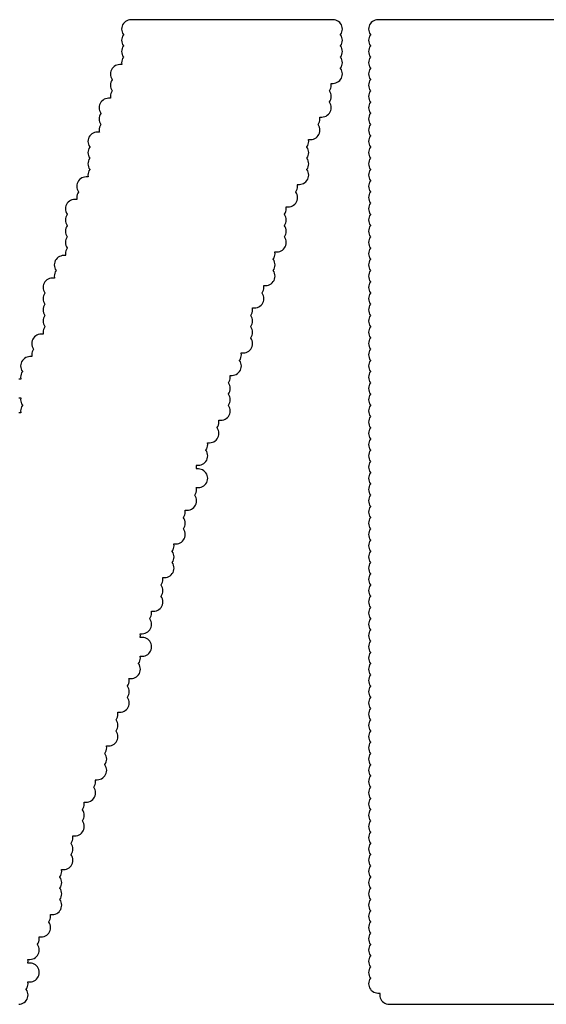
# Model space of a CAD drawing. Extents: x -0.28 to 1.53, y -0.26 to 1.53.
# Tile 24 of 45: x 1.3176 to 1.3458, y 1.3632 to 1.4158. Entities that reach past the tile are written whole.
import ezdxf

# ---------------------------------------------------------------- set-up
doc = ezdxf.new("R2010")
doc.units = 0
doc.header["$MEASUREMENT"] = 0
doc.layers.add('SLK-NS', color=7, linetype='CONTINUOUS')

msp = doc.modelspace()

# ---------------------------------------------------------------- linework, layer by layer
at = {"layer": 'SLK-NS'}
for points in [[(1.3176, 1.3632), (1.317678, 1.363206), (1.317755, 1.363224), (1.317827, 1.363254), (1.317894, 1.363295), (1.317954, 1.363346), (1.318005, 1.363406), (1.318046, 1.363473), (1.318076, 1.363545), (1.318094, 1.363622), (1.3181, 1.3637), (1.318094, 1.363778), (1.318076, 1.363855), (1.318046, 1.363927), (1.318005, 1.363994), (1.318, 1.364), (1.318005, 1.364006), (1.318046, 1.364073), (1.318076, 1.364145), (1.318094, 1.364222), (1.3181, 1.3643), (1.318094, 1.364378), (1.318089, 1.3644), (1.3182, 1.3644), (1.318278, 1.364406), (1.318355, 1.364424), (1.318427, 1.364454), (1.318494, 1.364495), (1.318554, 1.364546), (1.318605, 1.364606), (1.318646, 1.364673), (1.318676, 1.364745), (1.318694, 1.364822), (1.3187, 1.3649), (1.318694, 1.364978), (1.318676, 1.365055), (1.318646, 1.365127), (1.318605, 1.365194), (1.318554, 1.365254), (1.318494, 1.365305), (1.318427, 1.365346), (1.318355, 1.365376), (1.318278, 1.365394), (1.3182, 1.3654), (1.318089, 1.3654), (1.318094, 1.365422), (1.3181, 1.3655), (1.318094, 1.365578), (1.318089, 1.3656), (1.3182, 1.3656), (1.318278, 1.365606), (1.318355, 1.365624), (1.318427, 1.365654), (1.318494, 1.365695), (1.318554, 1.365746), (1.318605, 1.365806), (1.318646, 1.365873), (1.318676, 1.365945), (1.318694, 1.366022), (1.3187, 1.3661), (1.318694, 1.366178), (1.318676, 1.366255), (1.318646, 1.366327), (1.318605, 1.366394), (1.3186, 1.3664), (1.318605, 1.366406), (1.318646, 1.366473), (1.318676, 1.366545), (1.318694, 1.366622), (1.3187, 1.3667), (1.318694, 1.366778), (1.318689, 1.3668), (1.3188, 1.3668), (1.318878, 1.366806), (1.318955, 1.366824), (1.319027, 1.366854), (1.319094, 1.366895), (1.319154, 1.366946), (1.319205, 1.367006), (1.319246, 1.367073), (1.319276, 1.367145), (1.319294, 1.367222), (1.3193, 1.3673), (1.319294, 1.367378), (1.319276, 1.367455), (1.319246, 1.367527), (1.319205, 1.367594), (1.3192, 1.3676), (1.319205, 1.367606), (1.319246, 1.367673), (1.319276, 1.367745), (1.319294, 1.367822), (1.3193, 1.3679), (1.319294, 1.367978), (1.319289, 1.368), (1.3194, 1.368), (1.319478, 1.368006), (1.319555, 1.368024), (1.319627, 1.368054), (1.319694, 1.368095), (1.319754, 1.368146), (1.319805, 1.368206), (1.319846, 1.368273), (1.319876, 1.368345), (1.319894, 1.368422), (1.3199, 1.3685), (1.319894, 1.368578), (1.319876, 1.368655), (1.319846, 1.368727), (1.319805, 1.368794), (1.3198, 1.3688), (1.319805, 1.368806), (1.319846, 1.368873), (1.319876, 1.368945), (1.319894, 1.369022), (1.3199, 1.3691), (1.319894, 1.369178), (1.319876, 1.369255), (1.319846, 1.369327), (1.319805, 1.369394), (1.3198, 1.3694), (1.319805, 1.369406), (1.319846, 1.369473), (1.319876, 1.369545), (1.319894, 1.369622), (1.3199, 1.3697), (1.319894, 1.369778), (1.319876, 1.369855), (1.319846, 1.369927), (1.319805, 1.369994), (1.3198, 1.37), (1.319805, 1.370006), (1.319846, 1.370073), (1.319876, 1.370145), (1.319894, 1.370222), (1.3199, 1.3703), (1.319894, 1.370378), (1.319889, 1.3704), (1.32, 1.3704), (1.320078, 1.370406), (1.320155, 1.370424), (1.320227, 1.370454), (1.320294, 1.370495), (1.320354, 1.370546), (1.320405, 1.370606), (1.320446, 1.370673), (1.320476, 1.370745), (1.320494, 1.370822), (1.3205, 1.3709), (1.320494, 1.370978), (1.320476, 1.371055), (1.320446, 1.371127), (1.320405, 1.371194), (1.3204, 1.3712), (1.320405, 1.371206), (1.320446, 1.371273), (1.320476, 1.371345), (1.320494, 1.371422), (1.3205, 1.3715), (1.320494, 1.371578), (1.320476, 1.371655), (1.320446, 1.371727), (1.320405, 1.371794), (1.3204, 1.3718), (1.320405, 1.371806), (1.320446, 1.371873), (1.320476, 1.371945), (1.320494, 1.372022), (1.3205, 1.3721), (1.320494, 1.372178), (1.320489, 1.3722), (1.3206, 1.3722), (1.320678, 1.372206), (1.320755, 1.372224), (1.320827, 1.372254), (1.320894, 1.372295), (1.320954, 1.372346), (1.321005, 1.372406), (1.321046, 1.372473), (1.321076, 1.372545), (1.321094, 1.372622), (1.3211, 1.3727), (1.321094, 1.372778), (1.321076, 1.372855), (1.321046, 1.372927), (1.321005, 1.372994), (1.321, 1.373), (1.321005, 1.373006), (1.321046, 1.373073), (1.321076, 1.373145), (1.321094, 1.373222), (1.3211, 1.3733), (1.321094, 1.373378), (1.321076, 1.373455), (1.321046, 1.373527), (1.321005, 1.373594), (1.321, 1.3736), (1.321005, 1.373606), (1.321046, 1.373673), (1.321076, 1.373745), (1.321094, 1.373822), (1.3211, 1.3739), (1.321094, 1.373978), (1.321089, 1.374), (1.3212, 1.374), (1.321278, 1.374006), (1.321355, 1.374024), (1.321427, 1.374054), (1.321494, 1.374095), (1.321554, 1.374146), (1.321605, 1.374206), (1.321646, 1.374273), (1.321676, 1.374345), (1.321694, 1.374422), (1.3217, 1.3745), (1.321694, 1.374578), (1.321676, 1.374655), (1.321646, 1.374727), (1.321605, 1.374794), (1.3216, 1.3748), (1.321605, 1.374806), (1.321646, 1.374873), (1.321676, 1.374945), (1.321694, 1.375022), (1.3217, 1.3751), (1.321694, 1.375178), (1.321689, 1.3752), (1.3218, 1.3752), (1.321878, 1.375206), (1.321955, 1.375224), (1.322027, 1.375254), (1.322094, 1.375295), (1.322154, 1.375346), (1.322205, 1.375406), (1.322246, 1.375473), (1.322276, 1.375545), (1.322294, 1.375622), (1.3223, 1.3757), (1.322294, 1.375778), (1.322276, 1.375855), (1.322246, 1.375927), (1.322205, 1.375994), (1.3222, 1.376), (1.322205, 1.376006), (1.322246, 1.376073), (1.322276, 1.376145), (1.322294, 1.376222), (1.3223, 1.3763), (1.322294, 1.376378), (1.322276, 1.376455), (1.322246, 1.376527), (1.322205, 1.376594), (1.3222, 1.3766), (1.322205, 1.376606), (1.322246, 1.376673), (1.322276, 1.376745), (1.322294, 1.376822), (1.3223, 1.3769), (1.322294, 1.376978), (1.322289, 1.377), (1.3224, 1.377), (1.322478, 1.377006), (1.322555, 1.377024), (1.322627, 1.377054), (1.322694, 1.377095), (1.322754, 1.377146), (1.322805, 1.377206), (1.322846, 1.377273), (1.322876, 1.377345), (1.322894, 1.377422), (1.3229, 1.3775), (1.322894, 1.377578), (1.322876, 1.377655), (1.322846, 1.377727), (1.322805, 1.377794), (1.3228, 1.3778), (1.322805, 1.377806), (1.322846, 1.377873), (1.322876, 1.377945), (1.322894, 1.378022), (1.3229, 1.3781), (1.322894, 1.378178), (1.322876, 1.378255), (1.322846, 1.378327), (1.322805, 1.378394), (1.3228, 1.3784), (1.322805, 1.378406), (1.322846, 1.378473), (1.322876, 1.378545), (1.322894, 1.378622), (1.3229, 1.3787), (1.322894, 1.378778), (1.322889, 1.3788), (1.323, 1.3788), (1.323078, 1.378806), (1.323155, 1.378824), (1.323227, 1.378854), (1.323294, 1.378895), (1.323354, 1.378946), (1.323405, 1.379006), (1.323446, 1.379073), (1.323476, 1.379145), (1.323494, 1.379222), (1.3235, 1.3793), (1.323494, 1.379378), (1.323476, 1.379455), (1.323446, 1.379527), (1.323405, 1.379594), (1.3234, 1.3796), (1.323405, 1.379606), (1.323446, 1.379673), (1.323476, 1.379745), (1.323494, 1.379822), (1.3235, 1.3799), (1.323494, 1.379978), (1.323476, 1.380055), (1.323446, 1.380127), (1.323405, 1.380194), (1.3234, 1.3802), (1.323405, 1.380206), (1.323446, 1.380273), (1.323476, 1.380345), (1.323494, 1.380422), (1.3235, 1.3805), (1.323494, 1.380578), (1.323489, 1.3806), (1.3236, 1.3806), (1.323678, 1.380606), (1.323755, 1.380624), (1.323827, 1.380654), (1.323894, 1.380695), (1.323954, 1.380746), (1.324005, 1.380806), (1.324046, 1.380873), (1.324076, 1.380945), (1.324094, 1.381022), (1.3241, 1.3811), (1.324094, 1.381178), (1.324076, 1.381255), (1.324046, 1.381327), (1.324005, 1.381394), (1.324, 1.3814), (1.324005, 1.381406), (1.324046, 1.381473), (1.324076, 1.381545), (1.324094, 1.381622), (1.3241, 1.3817), (1.324094, 1.381778), (1.324089, 1.3818), (1.3242, 1.3818), (1.324278, 1.381806), (1.324355, 1.381824), (1.324427, 1.381854), (1.324494, 1.381895), (1.324554, 1.381946), (1.324605, 1.382006), (1.324646, 1.382073), (1.324676, 1.382145), (1.324694, 1.382222), (1.3247, 1.3823), (1.324694, 1.382378), (1.324676, 1.382455), (1.324646, 1.382527), (1.324605, 1.382594), (1.324554, 1.382654), (1.324494, 1.382705), (1.324427, 1.382746), (1.324355, 1.382776), (1.324278, 1.382794), (1.3242, 1.3828), (1.324089, 1.3828), (1.324094, 1.382822), (1.3241, 1.3829), (1.324094, 1.382978), (1.324089, 1.383), (1.3242, 1.383), (1.324278, 1.383006), (1.324355, 1.383024), (1.324427, 1.383054), (1.324494, 1.383095), (1.324554, 1.383146), (1.324605, 1.383206), (1.324646, 1.383273), (1.324676, 1.383345), (1.324694, 1.383422), (1.3247, 1.3835), (1.324694, 1.383578), (1.324676, 1.383655), (1.324646, 1.383727), (1.324605, 1.383794), (1.3246, 1.3838), (1.324605, 1.383806), (1.324646, 1.383873), (1.324676, 1.383945), (1.324694, 1.384022), (1.3247, 1.3841), (1.324694, 1.384178), (1.324689, 1.3842), (1.3248, 1.3842), (1.324878, 1.384206), (1.324955, 1.384224), (1.325027, 1.384254), (1.325094, 1.384295), (1.325154, 1.384346), (1.325205, 1.384406), (1.325246, 1.384473), (1.325276, 1.384545), (1.325294, 1.384622), (1.3253, 1.3847), (1.325294, 1.384778), (1.325276, 1.384855), (1.325246, 1.384927), (1.325205, 1.384994), (1.3252, 1.385), (1.325205, 1.385006), (1.325246, 1.385073), (1.325276, 1.385145), (1.325294, 1.385222), (1.3253, 1.3853), (1.325294, 1.385378), (1.325276, 1.385455), (1.325246, 1.385527), (1.325205, 1.385594), (1.3252, 1.3856), (1.325205, 1.385606), (1.325246, 1.385673), (1.325276, 1.385745), (1.325294, 1.385822), (1.3253, 1.3859), (1.325294, 1.385978), (1.325289, 1.386), (1.3254, 1.386), (1.325478, 1.386006), (1.325555, 1.386024), (1.325627, 1.386054), (1.325694, 1.386095), (1.325754, 1.386146), (1.325805, 1.386206), (1.325846, 1.386273), (1.325876, 1.386345), (1.325894, 1.386422), (1.3259, 1.3865), (1.325894, 1.386578), (1.325876, 1.386655), (1.325846, 1.386727), (1.325805, 1.386794), (1.3258, 1.3868), (1.325805, 1.386806), (1.325846, 1.386873), (1.325876, 1.386945), (1.325894, 1.387022), (1.3259, 1.3871), (1.325894, 1.387178), (1.325876, 1.387255), (1.325846, 1.387327), (1.325805, 1.387394), (1.3258, 1.3874), (1.325805, 1.387406), (1.325846, 1.387473), (1.325876, 1.387545), (1.325894, 1.387622), (1.3259, 1.3877), (1.325894, 1.387778), (1.325889, 1.3878), (1.326, 1.3878), (1.326078, 1.387806), (1.326155, 1.387824), (1.326227, 1.387854), (1.326294, 1.387895), (1.326354, 1.387946), (1.326405, 1.388006), (1.326446, 1.388073), (1.326476, 1.388145), (1.326494, 1.388222), (1.3265, 1.3883), (1.326494, 1.388378), (1.326476, 1.388455), (1.326446, 1.388527), (1.326405, 1.388594), (1.3264, 1.3886), (1.326405, 1.388606), (1.326446, 1.388673), (1.326476, 1.388745), (1.326494, 1.388822), (1.3265, 1.3889), (1.326494, 1.388978), (1.326476, 1.389055), (1.326446, 1.389127), (1.326405, 1.389194), (1.3264, 1.3892), (1.326405, 1.389206), (1.326446, 1.389273), (1.326476, 1.389345), (1.326494, 1.389422), (1.3265, 1.3895), (1.326494, 1.389578), (1.326489, 1.3896), (1.3266, 1.3896), (1.326678, 1.389606), (1.326755, 1.389624), (1.326827, 1.389654), (1.326894, 1.389695), (1.326954, 1.389746), (1.327005, 1.389806), (1.327046, 1.389873), (1.327076, 1.389945), (1.327094, 1.390022), (1.3271, 1.3901), (1.327094, 1.390178), (1.327076, 1.390255), (1.327046, 1.390327), (1.327005, 1.390394), (1.327, 1.3904), (1.327005, 1.390406), (1.327046, 1.390473), (1.327076, 1.390545), (1.327094, 1.390622), (1.3271, 1.3907), (1.327094, 1.390778), (1.327089, 1.3908), (1.3272, 1.3908), (1.327278, 1.390806), (1.327355, 1.390824), (1.327427, 1.390854), (1.327494, 1.390895), (1.327554, 1.390946), (1.327605, 1.391006), (1.327646, 1.391073), (1.327676, 1.391145), (1.327694, 1.391222), (1.3277, 1.3913), (1.327694, 1.391378), (1.327676, 1.391455), (1.327646, 1.391527), (1.327605, 1.391594), (1.327554, 1.391654), (1.327494, 1.391705), (1.327427, 1.391746), (1.327355, 1.391776), (1.327278, 1.391794), (1.3272, 1.3918), (1.327089, 1.3918), (1.327094, 1.391822), (1.3271, 1.3919), (1.327094, 1.391978), (1.327089, 1.392), (1.3272, 1.392), (1.327278, 1.392006), (1.327355, 1.392024), (1.327427, 1.392054), (1.327494, 1.392095), (1.327554, 1.392146), (1.327605, 1.392206), (1.327646, 1.392273), (1.327676, 1.392345), (1.327694, 1.392422), (1.3277, 1.3925), (1.327694, 1.392578), (1.327676, 1.392655), (1.327646, 1.392727), (1.327605, 1.392794), (1.3276, 1.3928), (1.327605, 1.392806), (1.327646, 1.392873), (1.327676, 1.392945), (1.327694, 1.393022), (1.3277, 1.3931), (1.327694, 1.393178), (1.327689, 1.3932), (1.3278, 1.3932), (1.327878, 1.393206), (1.327955, 1.393224), (1.328027, 1.393254), (1.328094, 1.393295), (1.328154, 1.393346), (1.328205, 1.393406), (1.328246, 1.393473), (1.328276, 1.393545), (1.328294, 1.393622), (1.3283, 1.3937), (1.328294, 1.393778), (1.328276, 1.393855), (1.328246, 1.393927), (1.328205, 1.393994), (1.3282, 1.394), (1.328205, 1.394006), (1.328246, 1.394073), (1.328276, 1.394145), (1.328294, 1.394222), (1.3283, 1.3943), (1.328294, 1.394378), (1.328289, 1.3944), (1.3284, 1.3944), (1.328478, 1.394406), (1.328555, 1.394424), (1.328627, 1.394454), (1.328694, 1.394495), (1.328754, 1.394546), (1.328805, 1.394606), (1.328846, 1.394673), (1.328876, 1.394745), (1.328894, 1.394822), (1.3289, 1.3949), (1.328894, 1.394978), (1.328876, 1.395055), (1.328846, 1.395127), (1.328805, 1.395194), (1.3288, 1.3952), (1.328805, 1.395206), (1.328846, 1.395273), (1.328876, 1.395345), (1.328894, 1.395422), (1.3289, 1.3955), (1.328894, 1.395578), (1.328876, 1.395655), (1.328846, 1.395727), (1.328805, 1.395794), (1.3288, 1.3958), (1.328805, 1.395806), (1.328846, 1.395873), (1.328876, 1.395945), (1.328894, 1.396022), (1.3289, 1.3961), (1.328894, 1.396178), (1.328876, 1.396255), (1.328846, 1.396327), (1.328805, 1.396394), (1.3288, 1.3964), (1.328805, 1.396406), (1.328846, 1.396473), (1.328876, 1.396545), (1.328894, 1.396622), (1.3289, 1.3967), (1.328894, 1.396778), (1.328889, 1.3968), (1.329, 1.3968), (1.329078, 1.396806), (1.329155, 1.396824), (1.329227, 1.396854), (1.329294, 1.396895), (1.329354, 1.396946), (1.329405, 1.397006), (1.329446, 1.397073), (1.329476, 1.397145), (1.329494, 1.397222), (1.3295, 1.3973), (1.329494, 1.397378), (1.329476, 1.397455), (1.329446, 1.397527), (1.329405, 1.397594), (1.3294, 1.3976), (1.329405, 1.397606), (1.329446, 1.397673), (1.329476, 1.397745), (1.329494, 1.397822), (1.3295, 1.3979), (1.329494, 1.397978), (1.329489, 1.398), (1.3296, 1.398), (1.329678, 1.398006), (1.329755, 1.398024), (1.329827, 1.398054), (1.329894, 1.398095), (1.329954, 1.398146), (1.330005, 1.398206), (1.330046, 1.398273), (1.330076, 1.398345), (1.330094, 1.398422), (1.3301, 1.3985), (1.330094, 1.398578), (1.330076, 1.398655), (1.330046, 1.398727), (1.330005, 1.398794), (1.33, 1.3988), (1.330005, 1.398806), (1.330046, 1.398873), (1.330076, 1.398945), (1.330094, 1.399022), (1.3301, 1.3991), (1.330094, 1.399178), (1.330076, 1.399255), (1.330046, 1.399327), (1.330005, 1.399394), (1.33, 1.3994), (1.330005, 1.399406), (1.330046, 1.399473), (1.330076, 1.399545), (1.330094, 1.399622), (1.3301, 1.3997), (1.330094, 1.399778), (1.330076, 1.399855), (1.330046, 1.399927), (1.330005, 1.399994), (1.33, 1.4), (1.330005, 1.400006), (1.330046, 1.400073), (1.330076, 1.400145), (1.330094, 1.400222), (1.3301, 1.4003), (1.330094, 1.400378), (1.330089, 1.4004), (1.3302, 1.4004), (1.330278, 1.400406), (1.330355, 1.400424), (1.330427, 1.400454), (1.330494, 1.400495), (1.330554, 1.400546), (1.330605, 1.400606), (1.330646, 1.400673), (1.330676, 1.400745), (1.330694, 1.400822), (1.3307, 1.4009), (1.330694, 1.400978), (1.330676, 1.401055), (1.330646, 1.401127), (1.330605, 1.401194), (1.3306, 1.4012), (1.330605, 1.401206), (1.330646, 1.401273), (1.330676, 1.401345), (1.330694, 1.401422), (1.3307, 1.4015), (1.330694, 1.401578), (1.330689, 1.4016), (1.3308, 1.4016), (1.330878, 1.401606), (1.330955, 1.401624), (1.331027, 1.401654), (1.331094, 1.401695), (1.331154, 1.401746), (1.331205, 1.401806), (1.331246, 1.401873), (1.331276, 1.401945), (1.331294, 1.402022), (1.3313, 1.4021), (1.331294, 1.402178), (1.331276, 1.402255), (1.331246, 1.402327), (1.331205, 1.402394), (1.3312, 1.4024), (1.331205, 1.402406), (1.331246, 1.402473), (1.331276, 1.402545), (1.331294, 1.402622), (1.3313, 1.4027), (1.331294, 1.402778), (1.331276, 1.402855), (1.331246, 1.402927), (1.331205, 1.402994), (1.3312, 1.403), (1.331205, 1.403006), (1.331246, 1.403073), (1.331276, 1.403145), (1.331294, 1.403222), (1.3313, 1.4033), (1.331294, 1.403378), (1.331289, 1.4034), (1.3314, 1.4034), (1.331478, 1.403406), (1.331555, 1.403424), (1.331627, 1.403454), (1.331694, 1.403495), (1.331754, 1.403546), (1.331805, 1.403606), (1.331846, 1.403673), (1.331876, 1.403745), (1.331894, 1.403822), (1.3319, 1.4039), (1.331894, 1.403978), (1.331876, 1.404055), (1.331846, 1.404127), (1.331805, 1.404194), (1.3318, 1.4042), (1.331805, 1.404206), (1.331846, 1.404273), (1.331876, 1.404345), (1.331894, 1.404422), (1.3319, 1.4045), (1.331894, 1.404578), (1.331876, 1.404655), (1.331846, 1.404727), (1.331805, 1.404794), (1.3318, 1.4048), (1.331805, 1.404806), (1.331846, 1.404873), (1.331876, 1.404945), (1.331894, 1.405022), (1.3319, 1.4051), (1.331894, 1.405178), (1.331876, 1.405255), (1.331846, 1.405327), (1.331805, 1.405394), (1.3318, 1.4054), (1.331805, 1.405406), (1.331846, 1.405473), (1.331876, 1.405545), (1.331894, 1.405622), (1.3319, 1.4057), (1.331894, 1.405778), (1.331889, 1.4058), (1.332, 1.4058), (1.332078, 1.405806), (1.332155, 1.405824), (1.332227, 1.405854), (1.332294, 1.405895), (1.332354, 1.405946), (1.332405, 1.406006), (1.332446, 1.406073), (1.332476, 1.406145), (1.332494, 1.406222), (1.3325, 1.4063), (1.332494, 1.406378), (1.332476, 1.406455), (1.332446, 1.406527), (1.332405, 1.406594), (1.3324, 1.4066), (1.332405, 1.406606), (1.332446, 1.406673), (1.332476, 1.406745), (1.332494, 1.406822), (1.3325, 1.4069), (1.332494, 1.406978), (1.332489, 1.407), (1.3326, 1.407), (1.332678, 1.407006), (1.332755, 1.407024), (1.332827, 1.407054), (1.332894, 1.407095), (1.332954, 1.407146), (1.333005, 1.407206), (1.333046, 1.407273), (1.333076, 1.407345), (1.333094, 1.407422), (1.3331, 1.4075), (1.333094, 1.407578), (1.333076, 1.407655), (1.333046, 1.407727), (1.333005, 1.407794), (1.333, 1.4078), (1.333005, 1.407806), (1.333046, 1.407873), (1.333076, 1.407945), (1.333094, 1.408022), (1.3331, 1.4081), (1.333094, 1.408178), (1.333076, 1.408255), (1.333046, 1.408327), (1.333005, 1.408394), (1.333, 1.4084), (1.333005, 1.408406), (1.333046, 1.408473), (1.333076, 1.408545), (1.333094, 1.408622), (1.3331, 1.4087), (1.333094, 1.408778), (1.333076, 1.408855), (1.333046, 1.408927), (1.333005, 1.408994), (1.333, 1.409), (1.333005, 1.409006), (1.333046, 1.409073), (1.333076, 1.409145), (1.333094, 1.409222), (1.3331, 1.4093), (1.333094, 1.409378), (1.333089, 1.4094), (1.3332, 1.4094), (1.333278, 1.409406), (1.333355, 1.409424), (1.333427, 1.409454), (1.333494, 1.409495), (1.333554, 1.409546), (1.333605, 1.409606), (1.333646, 1.409673), (1.333676, 1.409745), (1.333694, 1.409822), (1.3337, 1.4099), (1.333694, 1.409978), (1.333676, 1.410055), (1.333646, 1.410127), (1.333605, 1.410194), (1.3336, 1.4102), (1.333605, 1.410206), (1.333646, 1.410273), (1.333676, 1.410345), (1.333694, 1.410422), (1.3337, 1.4105), (1.333694, 1.410578), (1.333689, 1.4106), (1.3338, 1.4106), (1.333878, 1.410606), (1.333955, 1.410624), (1.334027, 1.410654), (1.334094, 1.410695), (1.334154, 1.410746), (1.334205, 1.410806), (1.334246, 1.410873), (1.334276, 1.410945), (1.334294, 1.411022), (1.3343, 1.4111), (1.334294, 1.411178), (1.334276, 1.411255), (1.334246, 1.411327), (1.334205, 1.411394), (1.3342, 1.4114), (1.334205, 1.411406), (1.334246, 1.411473), (1.334276, 1.411545), (1.334294, 1.411622), (1.3343, 1.4117), (1.334294, 1.411778), (1.334276, 1.411855), (1.334246, 1.411927), (1.334205, 1.411994), (1.3342, 1.412), (1.334205, 1.412006), (1.334246, 1.412073), (1.334276, 1.412145), (1.334294, 1.412222), (1.3343, 1.4123), (1.334294, 1.412378), (1.334289, 1.4124), (1.3344, 1.4124), (1.334478, 1.412406), (1.334555, 1.412424), (1.334627, 1.412454), (1.334694, 1.412495), (1.334754, 1.412546), (1.334805, 1.412606), (1.334846, 1.412673), (1.334876, 1.412745), (1.334894, 1.412822), (1.3349, 1.4129), (1.334894, 1.412978), (1.334876, 1.413055), (1.334846, 1.413127), (1.334805, 1.413194), (1.3348, 1.4132), (1.334805, 1.413206), (1.334846, 1.413273), (1.334876, 1.413345), (1.334894, 1.413422), (1.3349, 1.4135), (1.334894, 1.413578), (1.334876, 1.413655), (1.334846, 1.413727), (1.334805, 1.413794), (1.3348, 1.4138), (1.334805, 1.413806), (1.334846, 1.413873), (1.334876, 1.413945), (1.334894, 1.414022), (1.3349, 1.4141), (1.334894, 1.414178), (1.334876, 1.414255), (1.334846, 1.414327), (1.334805, 1.414394), (1.3348, 1.4144), (1.334805, 1.414406), (1.334846, 1.414473), (1.334876, 1.414545), (1.334894, 1.414622), (1.3349, 1.4147), (1.334894, 1.414778), (1.334876, 1.414855), (1.334846, 1.414927), (1.334805, 1.414994), (1.3348, 1.415), (1.334805, 1.415006), (1.334846, 1.415073), (1.334876, 1.415145), (1.334894, 1.415222), (1.3349, 1.4153), (1.334894, 1.415378), (1.334876, 1.415455), (1.334846, 1.415527), (1.334805, 1.415594), (1.334754, 1.415654), (1.334694, 1.415705), (1.334627, 1.415746), (1.334555, 1.415776), (1.334478, 1.415794), (1.3344, 1.4158), (1.3236, 1.4158), (1.323522, 1.415794), (1.323445, 1.415776), (1.323373, 1.415746), (1.323306, 1.415705), (1.323246, 1.415654), (1.323195, 1.415594), (1.323154, 1.415527), (1.323124, 1.415455), (1.323106, 1.415378), (1.3231, 1.4153), (1.323106, 1.415222), (1.323124, 1.415145), (1.323154, 1.415073), (1.323195, 1.415006), (1.3232, 1.415), (1.323195, 1.414994), (1.323154, 1.414927), (1.323124, 1.414855), (1.323106, 1.414778), (1.3231, 1.4147), (1.323106, 1.414622), (1.323124, 1.414545), (1.323154, 1.414473), (1.323195, 1.414406), (1.3232, 1.4144), (1.323195, 1.414394), (1.323154, 1.414327), (1.323124, 1.414255), (1.323106, 1.414178), (1.3231, 1.4141), (1.323106, 1.414022), (1.323124, 1.413945), (1.323154, 1.413873), (1.323195, 1.413806), (1.3232, 1.4138), (1.323195, 1.413794), (1.323154, 1.413727), (1.323124, 1.413655), (1.323106, 1.413578), (1.3231, 1.4135), (1.323106, 1.413422), (1.323111, 1.4134), (1.323, 1.4134), (1.322922, 1.413394), (1.322845, 1.413376), (1.322773, 1.413346), (1.322706, 1.413305), (1.322646, 1.413254), (1.322595, 1.413194), (1.322554, 1.413127), (1.322524, 1.413055), (1.322506, 1.412978), (1.3225, 1.4129), (1.322506, 1.412822), (1.322524, 1.412745), (1.322554, 1.412673), (1.322595, 1.412606), (1.3226, 1.4126), (1.322595, 1.412594), (1.322554, 1.412527), (1.322524, 1.412455), (1.322506, 1.412378), (1.3225, 1.4123), (1.322506, 1.412222), (1.322524, 1.412145), (1.322554, 1.412073), (1.322595, 1.412006), (1.3226, 1.412), (1.322595, 1.411994), (1.322554, 1.411927), (1.322524, 1.411855), (1.322506, 1.411778), (1.3225, 1.4117), (1.322506, 1.411622), (1.322511, 1.4116), (1.3224, 1.4116), (1.322322, 1.411594), (1.322245, 1.411576), (1.322173, 1.411546), (1.322106, 1.411505), (1.322046, 1.411454), (1.321995, 1.411394), (1.321954, 1.411327), (1.321924, 1.411255), (1.321906, 1.411178), (1.3219, 1.4111), (1.321906, 1.411022), (1.321924, 1.410945), (1.321954, 1.410873), (1.321995, 1.410806), (1.322, 1.4108), (1.321995, 1.410794), (1.321954, 1.410727), (1.321924, 1.410655), (1.321906, 1.410578), (1.3219, 1.4105), (1.321906, 1.410422), (1.321924, 1.410345), (1.321954, 1.410273), (1.321995, 1.410206), (1.322, 1.4102), (1.321995, 1.410194), (1.321954, 1.410127), (1.321924, 1.410055), (1.321906, 1.409978), (1.3219, 1.4099), (1.321906, 1.409822), (1.321911, 1.4098), (1.3218, 1.4098), (1.321722, 1.409794), (1.321645, 1.409776), (1.321573, 1.409746), (1.321506, 1.409705), (1.321446, 1.409654), (1.321395, 1.409594), (1.321354, 1.409527), (1.321324, 1.409455), (1.321306, 1.409378), (1.3213, 1.4093), (1.321306, 1.409222), (1.321324, 1.409145), (1.321354, 1.409073), (1.321395, 1.409006), (1.3214, 1.409), (1.321395, 1.408994), (1.321354, 1.408927), (1.321324, 1.408855), (1.321306, 1.408778), (1.3213, 1.4087), (1.321306, 1.408622), (1.321324, 1.408545), (1.321354, 1.408473), (1.321395, 1.408406), (1.3214, 1.4084), (1.321395, 1.408394), (1.321354, 1.408327), (1.321324, 1.408255), (1.321306, 1.408178), (1.3213, 1.4081), (1.321306, 1.408022), (1.321324, 1.407945), (1.321354, 1.407873), (1.321395, 1.407806), (1.3214, 1.4078), (1.321395, 1.407794), (1.321354, 1.407727), (1.321324, 1.407655), (1.321306, 1.407578), (1.3213, 1.4075), (1.321306, 1.407422), (1.321311, 1.4074), (1.3212, 1.4074), (1.321122, 1.407394), (1.321045, 1.407376), (1.320973, 1.407346), (1.320906, 1.407305), (1.320846, 1.407254), (1.320795, 1.407194), (1.320754, 1.407127), (1.320724, 1.407055), (1.320706, 1.406978), (1.3207, 1.4069), (1.320706, 1.406822), (1.320724, 1.406745), (1.320754, 1.406673), (1.320795, 1.406606), (1.3208, 1.4066), (1.320795, 1.406594), (1.320754, 1.406527), (1.320724, 1.406455), (1.320706, 1.406378), (1.3207, 1.4063), (1.320706, 1.406222), (1.320711, 1.4062), (1.3206, 1.4062), (1.320522, 1.406194), (1.320445, 1.406176), (1.320373, 1.406146), (1.320306, 1.406105), (1.320246, 1.406054), (1.320195, 1.405994), (1.320154, 1.405927), (1.320124, 1.405855), (1.320106, 1.405778), (1.3201, 1.4057), (1.320106, 1.405622), (1.320124, 1.405545), (1.320154, 1.405473), (1.320195, 1.405406), (1.3202, 1.4054), (1.320195, 1.405394), (1.320154, 1.405327), (1.320124, 1.405255), (1.320106, 1.405178), (1.3201, 1.4051), (1.320106, 1.405022), (1.320124, 1.404945), (1.320154, 1.404873), (1.320195, 1.404806), (1.3202, 1.4048), (1.320195, 1.404794), (1.320154, 1.404727), (1.320124, 1.404655), (1.320106, 1.404578), (1.3201, 1.4045), (1.320106, 1.404422), (1.320124, 1.404345), (1.320154, 1.404273), (1.320195, 1.404206), (1.3202, 1.4042), (1.320195, 1.404194), (1.320154, 1.404127), (1.320124, 1.404055), (1.320106, 1.403978), (1.3201, 1.4039), (1.320106, 1.403822), (1.320124, 1.403745), (1.320154, 1.403673), (1.320195, 1.403606), (1.3202, 1.4036), (1.320195, 1.403594), (1.320154, 1.403527), (1.320124, 1.403455), (1.320106, 1.403378), (1.3201, 1.4033), (1.320106, 1.403222), (1.320111, 1.4032), (1.32, 1.4032), (1.319922, 1.403194), (1.319845, 1.403176), (1.319773, 1.403146), (1.319706, 1.403105), (1.319646, 1.403054), (1.319595, 1.402994), (1.319554, 1.402927), (1.319524, 1.402855), (1.319506, 1.402778), (1.3195, 1.4027), (1.319506, 1.402622), (1.319524, 1.402545), (1.319554, 1.402473), (1.319595, 1.402406), (1.3196, 1.4024), (1.319595, 1.402394), (1.319554, 1.402327), (1.319524, 1.402255), (1.319506, 1.402178), (1.3195, 1.4021), (1.319506, 1.402022), (1.319511, 1.402), (1.3194, 1.402), (1.319322, 1.401994), (1.319245, 1.401976), (1.319173, 1.401946), (1.319106, 1.401905), (1.319046, 1.401854), (1.318995, 1.401794), (1.318954, 1.401727), (1.318924, 1.401655), (1.318906, 1.401578), (1.3189, 1.4015), (1.318906, 1.401422), (1.318924, 1.401345), (1.318954, 1.401273), (1.318995, 1.401206), (1.319, 1.4012), (1.318995, 1.401194), (1.318954, 1.401127), (1.318924, 1.401055), (1.318906, 1.400978), (1.3189, 1.4009), (1.318906, 1.400822), (1.318924, 1.400745), (1.318954, 1.400673), (1.318995, 1.400606), (1.319, 1.4006), (1.318995, 1.400594), (1.318954, 1.400527), (1.318924, 1.400455), (1.318906, 1.400378), (1.3189, 1.4003), (1.318906, 1.400222), (1.318924, 1.400145), (1.318954, 1.400073), (1.318995, 1.400006), (1.319, 1.4), (1.318995, 1.399994), (1.318954, 1.399927), (1.318924, 1.399855), (1.318906, 1.399778), (1.3189, 1.3997), (1.318906, 1.399622), (1.318924, 1.399545), (1.318954, 1.399473), (1.318995, 1.399406), (1.319, 1.3994), (1.318995, 1.399394), (1.318954, 1.399327), (1.318924, 1.399255), (1.318906, 1.399178), (1.3189, 1.3991), (1.318906, 1.399022), (1.318911, 1.399), (1.3188, 1.399), (1.318722, 1.398994), (1.318645, 1.398976), (1.318573, 1.398946), (1.318506, 1.398905), (1.318446, 1.398854), (1.318395, 1.398794), (1.318354, 1.398727), (1.318324, 1.398655), (1.318306, 1.398578), (1.3183, 1.3985), (1.318306, 1.398422), (1.318324, 1.398345), (1.318354, 1.398273), (1.318395, 1.398206), (1.3184, 1.3982), (1.318395, 1.398194), (1.318354, 1.398127), (1.318324, 1.398055), (1.318306, 1.397978), (1.3183, 1.3979), (1.318306, 1.397822), (1.318311, 1.3978), (1.3182, 1.3978), (1.318122, 1.397794), (1.318045, 1.397776), (1.317973, 1.397746), (1.317906, 1.397705), (1.317846, 1.397654), (1.317795, 1.397594), (1.317754, 1.397527), (1.317724, 1.397455), (1.317706, 1.397378), (1.3177, 1.3973), (1.317706, 1.397222), (1.317724, 1.397145), (1.317754, 1.397073), (1.317795, 1.397006), (1.3178, 1.397), (1.317795, 1.396994), (1.317754, 1.396927), (1.317724, 1.396855), (1.317706, 1.396778), (1.3177, 1.3967), (1.317706, 1.396622), (1.317711, 1.3966), (1.3176, 1.3966)], [(1.3488, 1.4158), (1.3368, 1.4158), (1.336722, 1.415794), (1.336645, 1.415776), (1.336573, 1.415746), (1.336506, 1.415705), (1.336446, 1.415654), (1.336395, 1.415594), (1.336354, 1.415527), (1.336324, 1.415455), (1.336306, 1.415378), (1.3363, 1.4153), (1.336306, 1.415222), (1.336324, 1.415145), (1.336354, 1.415073), (1.336395, 1.415006), (1.3364, 1.415), (1.336395, 1.414994), (1.336354, 1.414927), (1.336324, 1.414855), (1.336306, 1.414778), (1.3363, 1.4147), (1.336306, 1.414622), (1.336324, 1.414545), (1.336354, 1.414473), (1.336395, 1.414406), (1.3364, 1.4144), (1.336395, 1.414394), (1.336354, 1.414327), (1.336324, 1.414255), (1.336306, 1.414178), (1.3363, 1.4141), (1.336306, 1.414022), (1.336324, 1.413945), (1.336354, 1.413873), (1.336395, 1.413806), (1.3364, 1.4138), (1.336395, 1.413794), (1.336354, 1.413727), (1.336324, 1.413655), (1.336306, 1.413578), (1.3363, 1.4135), (1.336306, 1.413422), (1.336324, 1.413345), (1.336354, 1.413273), (1.336395, 1.413206), (1.3364, 1.4132), (1.336395, 1.413194), (1.336354, 1.413127), (1.336324, 1.413055), (1.336306, 1.412978), (1.3363, 1.4129), (1.336306, 1.412822), (1.336324, 1.412745), (1.336354, 1.412673), (1.336395, 1.412606), (1.3364, 1.4126), (1.336395, 1.412594), (1.336354, 1.412527), (1.336324, 1.412455), (1.336306, 1.412378), (1.3363, 1.4123), (1.336306, 1.412222), (1.336324, 1.412145), (1.336354, 1.412073), (1.336395, 1.412006), (1.3364, 1.412), (1.336395, 1.411994), (1.336354, 1.411927), (1.336324, 1.411855), (1.336306, 1.411778), (1.3363, 1.4117), (1.336306, 1.411622), (1.336324, 1.411545), (1.336354, 1.411473), (1.336395, 1.411406), (1.3364, 1.4114), (1.336395, 1.411394), (1.336354, 1.411327), (1.336324, 1.411255), (1.336306, 1.411178), (1.3363, 1.4111), (1.336306, 1.411022), (1.336324, 1.410945), (1.336354, 1.410873), (1.336395, 1.410806), (1.3364, 1.4108), (1.336395, 1.410794), (1.336354, 1.410727), (1.336324, 1.410655), (1.336306, 1.410578), (1.3363, 1.4105), (1.336306, 1.410422), (1.336324, 1.410345), (1.336354, 1.410273), (1.336395, 1.410206), (1.3364, 1.4102), (1.336395, 1.410194), (1.336354, 1.410127), (1.336324, 1.410055), (1.336306, 1.409978), (1.3363, 1.4099), (1.336306, 1.409822), (1.336324, 1.409745), (1.336354, 1.409673), (1.336395, 1.409606), (1.3364, 1.4096), (1.336395, 1.409594), (1.336354, 1.409527), (1.336324, 1.409455), (1.336306, 1.409378), (1.3363, 1.4093), (1.336306, 1.409222), (1.336324, 1.409145), (1.336354, 1.409073), (1.336395, 1.409006), (1.3364, 1.409), (1.336395, 1.408994), (1.336354, 1.408927), (1.336324, 1.408855), (1.336306, 1.408778), (1.3363, 1.4087), (1.336306, 1.408622), (1.336324, 1.408545), (1.336354, 1.408473), (1.336395, 1.408406), (1.3364, 1.4084), (1.336395, 1.408394), (1.336354, 1.408327), (1.336324, 1.408255), (1.336306, 1.408178), (1.3363, 1.4081), (1.336306, 1.408022), (1.336324, 1.407945), (1.336354, 1.407873), (1.336395, 1.407806), (1.3364, 1.4078), (1.336395, 1.407794), (1.336354, 1.407727), (1.336324, 1.407655), (1.336306, 1.407578), (1.3363, 1.4075), (1.336306, 1.407422), (1.336324, 1.407345), (1.336354, 1.407273), (1.336395, 1.407206), (1.3364, 1.4072), (1.336395, 1.407194), (1.336354, 1.407127), (1.336324, 1.407055), (1.336306, 1.406978), (1.3363, 1.4069), (1.336306, 1.406822), (1.336324, 1.406745), (1.336354, 1.406673), (1.336395, 1.406606), (1.3364, 1.4066), (1.336395, 1.406594), (1.336354, 1.406527), (1.336324, 1.406455), (1.336306, 1.406378), (1.3363, 1.4063), (1.336306, 1.406222), (1.336324, 1.406145), (1.336354, 1.406073), (1.336395, 1.406006), (1.3364, 1.406), (1.336395, 1.405994), (1.336354, 1.405927), (1.336324, 1.405855), (1.336306, 1.405778), (1.3363, 1.4057), (1.336306, 1.405622), (1.336324, 1.405545), (1.336354, 1.405473), (1.336395, 1.405406), (1.3364, 1.4054), (1.336395, 1.405394), (1.336354, 1.405327), (1.336324, 1.405255), (1.336306, 1.405178), (1.3363, 1.4051), (1.336306, 1.405022), (1.336324, 1.404945), (1.336354, 1.404873), (1.336395, 1.404806), (1.3364, 1.4048), (1.336395, 1.404794), (1.336354, 1.404727), (1.336324, 1.404655), (1.336306, 1.404578), (1.3363, 1.4045), (1.336306, 1.404422), (1.336324, 1.404345), (1.336354, 1.404273), (1.336395, 1.404206), (1.3364, 1.4042), (1.336395, 1.404194), (1.336354, 1.404127), (1.336324, 1.404055), (1.336306, 1.403978), (1.3363, 1.4039), (1.336306, 1.403822), (1.336324, 1.403745), (1.336354, 1.403673), (1.336395, 1.403606), (1.3364, 1.4036), (1.336395, 1.403594), (1.336354, 1.403527), (1.336324, 1.403455), (1.336306, 1.403378), (1.3363, 1.4033), (1.336306, 1.403222), (1.336324, 1.403145), (1.336354, 1.403073), (1.336395, 1.403006), (1.3364, 1.403), (1.336395, 1.402994), (1.336354, 1.402927), (1.336324, 1.402855), (1.336306, 1.402778), (1.3363, 1.4027), (1.336306, 1.402622), (1.336324, 1.402545), (1.336354, 1.402473), (1.336395, 1.402406), (1.3364, 1.4024), (1.336395, 1.402394), (1.336354, 1.402327), (1.336324, 1.402255), (1.336306, 1.402178), (1.3363, 1.4021), (1.336306, 1.402022), (1.336324, 1.401945), (1.336354, 1.401873), (1.336395, 1.401806), (1.3364, 1.4018), (1.336395, 1.401794), (1.336354, 1.401727), (1.336324, 1.401655), (1.336306, 1.401578), (1.3363, 1.4015), (1.336306, 1.401422), (1.336324, 1.401345), (1.336354, 1.401273), (1.336395, 1.401206), (1.3364, 1.4012), (1.336395, 1.401194), (1.336354, 1.401127), (1.336324, 1.401055), (1.336306, 1.400978), (1.3363, 1.4009), (1.336306, 1.400822), (1.336324, 1.400745), (1.336354, 1.400673), (1.336395, 1.400606), (1.3364, 1.4006), (1.336395, 1.400594), (1.336354, 1.400527), (1.336324, 1.400455), (1.336306, 1.400378), (1.3363, 1.4003), (1.336306, 1.400222), (1.336324, 1.400145), (1.336354, 1.400073), (1.336395, 1.400006), (1.3364, 1.4), (1.336395, 1.399994), (1.336354, 1.399927), (1.336324, 1.399855), (1.336306, 1.399778), (1.3363, 1.3997), (1.336306, 1.399622), (1.336324, 1.399545), (1.336354, 1.399473), (1.336395, 1.399406), (1.3364, 1.3994), (1.336395, 1.399394), (1.336354, 1.399327), (1.336324, 1.399255), (1.336306, 1.399178), (1.3363, 1.3991), (1.336306, 1.399022), (1.336324, 1.398945), (1.336354, 1.398873), (1.336395, 1.398806), (1.3364, 1.3988), (1.336395, 1.398794), (1.336354, 1.398727), (1.336324, 1.398655), (1.336306, 1.398578), (1.3363, 1.3985), (1.336306, 1.398422), (1.336324, 1.398345), (1.336354, 1.398273), (1.336395, 1.398206), (1.3364, 1.3982), (1.336395, 1.398194), (1.336354, 1.398127), (1.336324, 1.398055), (1.336306, 1.397978), (1.3363, 1.3979), (1.336306, 1.397822), (1.336324, 1.397745), (1.336354, 1.397673), (1.336395, 1.397606), (1.3364, 1.3976), (1.336395, 1.397594), (1.336354, 1.397527), (1.336324, 1.397455), (1.336306, 1.397378), (1.3363, 1.3973), (1.336306, 1.397222), (1.336324, 1.397145), (1.336354, 1.397073), (1.336395, 1.397006), (1.3364, 1.397), (1.336395, 1.396994), (1.336354, 1.396927), (1.336324, 1.396855), (1.336306, 1.396778), (1.3363, 1.3967), (1.336306, 1.396622), (1.336324, 1.396545), (1.336354, 1.396473), (1.336395, 1.396406), (1.3364, 1.3964), (1.336395, 1.396394), (1.336354, 1.396327), (1.336324, 1.396255), (1.336306, 1.396178), (1.3363, 1.3961), (1.336306, 1.396022), (1.336324, 1.395945), (1.336354, 1.395873), (1.336395, 1.395806), (1.3364, 1.3958), (1.336395, 1.395794), (1.336354, 1.395727), (1.336324, 1.395655), (1.336306, 1.395578), (1.3363, 1.3955), (1.336306, 1.395422), (1.336324, 1.395345), (1.336354, 1.395273), (1.336395, 1.395206), (1.3364, 1.3952), (1.336395, 1.395194), (1.336354, 1.395127), (1.336324, 1.395055), (1.336306, 1.394978), (1.3363, 1.3949), (1.336306, 1.394822), (1.336324, 1.394745), (1.336354, 1.394673), (1.336395, 1.394606), (1.3364, 1.3946), (1.336395, 1.394594), (1.336354, 1.394527), (1.336324, 1.394455), (1.336306, 1.394378), (1.3363, 1.3943), (1.336306, 1.394222), (1.336324, 1.394145), (1.336354, 1.394073), (1.336395, 1.394006), (1.3364, 1.394), (1.336395, 1.393994), (1.336354, 1.393927), (1.336324, 1.393855), (1.336306, 1.393778), (1.3363, 1.3937), (1.336306, 1.393622), (1.336324, 1.393545), (1.336354, 1.393473), (1.336395, 1.393406), (1.3364, 1.3934), (1.336395, 1.393394), (1.336354, 1.393327), (1.336324, 1.393255), (1.336306, 1.393178), (1.3363, 1.3931), (1.336306, 1.393022), (1.336324, 1.392945), (1.336354, 1.392873), (1.336395, 1.392806), (1.3364, 1.3928), (1.336395, 1.392794), (1.336354, 1.392727), (1.336324, 1.392655), (1.336306, 1.392578), (1.3363, 1.3925), (1.336306, 1.392422), (1.336324, 1.392345), (1.336354, 1.392273), (1.336395, 1.392206), (1.3364, 1.3922), (1.336395, 1.392194), (1.336354, 1.392127), (1.336324, 1.392055), (1.336306, 1.391978), (1.3363, 1.3919), (1.336306, 1.391822), (1.336324, 1.391745), (1.336354, 1.391673), (1.336395, 1.391606), (1.3364, 1.3916), (1.336395, 1.391594), (1.336354, 1.391527), (1.336324, 1.391455), (1.336306, 1.391378), (1.3363, 1.3913), (1.336306, 1.391222), (1.336324, 1.391145), (1.336354, 1.391073), (1.336395, 1.391006), (1.3364, 1.391), (1.336395, 1.390994), (1.336354, 1.390927), (1.336324, 1.390855), (1.336306, 1.390778), (1.3363, 1.3907), (1.336306, 1.390622), (1.336324, 1.390545), (1.336354, 1.390473), (1.336395, 1.390406), (1.3364, 1.3904), (1.336395, 1.390394), (1.336354, 1.390327), (1.336324, 1.390255), (1.336306, 1.390178), (1.3363, 1.3901), (1.336306, 1.390022), (1.336324, 1.389945), (1.336354, 1.389873), (1.336395, 1.389806), (1.3364, 1.3898), (1.336395, 1.389794), (1.336354, 1.389727), (1.336324, 1.389655), (1.336306, 1.389578), (1.3363, 1.3895), (1.336306, 1.389422), (1.336324, 1.389345), (1.336354, 1.389273), (1.336395, 1.389206), (1.3364, 1.3892), (1.336395, 1.389194), (1.336354, 1.389127), (1.336324, 1.389055), (1.336306, 1.388978), (1.3363, 1.3889), (1.336306, 1.388822), (1.336324, 1.388745), (1.336354, 1.388673), (1.336395, 1.388606), (1.3364, 1.3886), (1.336395, 1.388594), (1.336354, 1.388527), (1.336324, 1.388455), (1.336306, 1.388378), (1.3363, 1.3883), (1.336306, 1.388222), (1.336324, 1.388145), (1.336354, 1.388073), (1.336395, 1.388006), (1.3364, 1.388), (1.336395, 1.387994), (1.336354, 1.387927), (1.336324, 1.387855), (1.336306, 1.387778), (1.3363, 1.3877), (1.336306, 1.387622), (1.336324, 1.387545), (1.336354, 1.387473), (1.336395, 1.387406), (1.3364, 1.3874), (1.336395, 1.387394), (1.336354, 1.387327), (1.336324, 1.387255), (1.336306, 1.387178), (1.3363, 1.3871), (1.336306, 1.387022), (1.336324, 1.386945), (1.336354, 1.386873), (1.336395, 1.386806), (1.3364, 1.3868), (1.336395, 1.386794), (1.336354, 1.386727), (1.336324, 1.386655), (1.336306, 1.386578), (1.3363, 1.3865), (1.336306, 1.386422), (1.336324, 1.386345), (1.336354, 1.386273), (1.336395, 1.386206), (1.3364, 1.3862), (1.336395, 1.386194), (1.336354, 1.386127), (1.336324, 1.386055), (1.336306, 1.385978), (1.3363, 1.3859), (1.336306, 1.385822), (1.336324, 1.385745), (1.336354, 1.385673), (1.336395, 1.385606), (1.3364, 1.3856), (1.336395, 1.385594), (1.336354, 1.385527), (1.336324, 1.385455), (1.336306, 1.385378), (1.3363, 1.3853), (1.336306, 1.385222), (1.336324, 1.385145), (1.336354, 1.385073), (1.336395, 1.385006), (1.3364, 1.385), (1.336395, 1.384994), (1.336354, 1.384927), (1.336324, 1.384855), (1.336306, 1.384778), (1.3363, 1.3847), (1.336306, 1.384622), (1.336324, 1.384545), (1.336354, 1.384473), (1.336395, 1.384406), (1.3364, 1.3844), (1.336395, 1.384394), (1.336354, 1.384327), (1.336324, 1.384255), (1.336306, 1.384178), (1.3363, 1.3841), (1.336306, 1.384022), (1.336324, 1.383945), (1.336354, 1.383873), (1.336395, 1.383806), (1.3364, 1.3838), (1.336395, 1.383794), (1.336354, 1.383727), (1.336324, 1.383655), (1.336306, 1.383578), (1.3363, 1.3835), (1.336306, 1.383422), (1.336324, 1.383345), (1.336354, 1.383273), (1.336395, 1.383206), (1.3364, 1.3832), (1.336395, 1.383194), (1.336354, 1.383127), (1.336324, 1.383055), (1.336306, 1.382978), (1.3363, 1.3829), (1.336306, 1.382822), (1.336324, 1.382745), (1.336354, 1.382673), (1.336395, 1.382606), (1.3364, 1.3826), (1.336395, 1.382594), (1.336354, 1.382527), (1.336324, 1.382455), (1.336306, 1.382378), (1.3363, 1.3823), (1.336306, 1.382222), (1.336324, 1.382145), (1.336354, 1.382073), (1.336395, 1.382006), (1.3364, 1.382), (1.336395, 1.381994), (1.336354, 1.381927), (1.336324, 1.381855), (1.336306, 1.381778), (1.3363, 1.3817), (1.336306, 1.381622), (1.336324, 1.381545), (1.336354, 1.381473), (1.336395, 1.381406), (1.3364, 1.3814), (1.336395, 1.381394), (1.336354, 1.381327), (1.336324, 1.381255), (1.336306, 1.381178), (1.3363, 1.3811), (1.336306, 1.381022), (1.336324, 1.380945), (1.336354, 1.380873), (1.336395, 1.380806), (1.3364, 1.3808), (1.336395, 1.380794), (1.336354, 1.380727), (1.336324, 1.380655), (1.336306, 1.380578), (1.3363, 1.3805), (1.336306, 1.380422), (1.336324, 1.380345), (1.336354, 1.380273), (1.336395, 1.380206), (1.3364, 1.3802), (1.336395, 1.380194), (1.336354, 1.380127), (1.336324, 1.380055), (1.336306, 1.379978), (1.3363, 1.3799), (1.336306, 1.379822), (1.336324, 1.379745), (1.336354, 1.379673), (1.336395, 1.379606), (1.3364, 1.3796), (1.336395, 1.379594), (1.336354, 1.379527), (1.336324, 1.379455), (1.336306, 1.379378), (1.3363, 1.3793), (1.336306, 1.379222), (1.336324, 1.379145), (1.336354, 1.379073), (1.336395, 1.379006), (1.3364, 1.379), (1.336395, 1.378994), (1.336354, 1.378927), (1.336324, 1.378855), (1.336306, 1.378778), (1.3363, 1.3787), (1.336306, 1.378622), (1.336324, 1.378545), (1.336354, 1.378473), (1.336395, 1.378406), (1.3364, 1.3784), (1.336395, 1.378394), (1.336354, 1.378327), (1.336324, 1.378255), (1.336306, 1.378178), (1.3363, 1.3781), (1.336306, 1.378022), (1.336324, 1.377945), (1.336354, 1.377873), (1.336395, 1.377806), (1.3364, 1.3778), (1.336395, 1.377794), (1.336354, 1.377727), (1.336324, 1.377655), (1.336306, 1.377578), (1.3363, 1.3775), (1.336306, 1.377422), (1.336324, 1.377345), (1.336354, 1.377273), (1.336395, 1.377206), (1.3364, 1.3772), (1.336395, 1.377194), (1.336354, 1.377127), (1.336324, 1.377055), (1.336306, 1.376978), (1.3363, 1.3769), (1.336306, 1.376822), (1.336324, 1.376745), (1.336354, 1.376673), (1.336395, 1.376606), (1.3364, 1.3766), (1.336395, 1.376594), (1.336354, 1.376527), (1.336324, 1.376455), (1.336306, 1.376378), (1.3363, 1.3763), (1.336306, 1.376222), (1.336324, 1.376145), (1.336354, 1.376073), (1.336395, 1.376006), (1.3364, 1.376), (1.336395, 1.375994), (1.336354, 1.375927), (1.336324, 1.375855), (1.336306, 1.375778), (1.3363, 1.3757), (1.336306, 1.375622), (1.336324, 1.375545), (1.336354, 1.375473), (1.336395, 1.375406), (1.3364, 1.3754), (1.336395, 1.375394), (1.336354, 1.375327), (1.336324, 1.375255), (1.336306, 1.375178), (1.3363, 1.3751), (1.336306, 1.375022), (1.336324, 1.374945), (1.336354, 1.374873), (1.336395, 1.374806), (1.3364, 1.3748), (1.336395, 1.374794), (1.336354, 1.374727), (1.336324, 1.374655), (1.336306, 1.374578), (1.3363, 1.3745), (1.336306, 1.374422), (1.336324, 1.374345), (1.336354, 1.374273), (1.336395, 1.374206), (1.3364, 1.3742), (1.336395, 1.374194), (1.336354, 1.374127), (1.336324, 1.374055), (1.336306, 1.373978), (1.3363, 1.3739), (1.336306, 1.373822), (1.336324, 1.373745), (1.336354, 1.373673), (1.336395, 1.373606), (1.3364, 1.3736), (1.336395, 1.373594), (1.336354, 1.373527), (1.336324, 1.373455), (1.336306, 1.373378), (1.3363, 1.3733), (1.336306, 1.373222), (1.336324, 1.373145), (1.336354, 1.373073), (1.336395, 1.373006), (1.3364, 1.373), (1.336395, 1.372994), (1.336354, 1.372927), (1.336324, 1.372855), (1.336306, 1.372778), (1.3363, 1.3727), (1.336306, 1.372622), (1.336324, 1.372545), (1.336354, 1.372473), (1.336395, 1.372406), (1.3364, 1.3724), (1.336395, 1.372394), (1.336354, 1.372327), (1.336324, 1.372255), (1.336306, 1.372178), (1.3363, 1.3721), (1.336306, 1.372022), (1.336324, 1.371945), (1.336354, 1.371873), (1.336395, 1.371806), (1.3364, 1.3718), (1.336395, 1.371794), (1.336354, 1.371727), (1.336324, 1.371655), (1.336306, 1.371578), (1.3363, 1.3715), (1.336306, 1.371422), (1.336324, 1.371345), (1.336354, 1.371273), (1.336395, 1.371206), (1.3364, 1.3712), (1.336395, 1.371194), (1.336354, 1.371127), (1.336324, 1.371055), (1.336306, 1.370978), (1.3363, 1.3709), (1.336306, 1.370822), (1.336324, 1.370745), (1.336354, 1.370673), (1.336395, 1.370606), (1.3364, 1.3706), (1.336395, 1.370594), (1.336354, 1.370527), (1.336324, 1.370455), (1.336306, 1.370378), (1.3363, 1.3703), (1.336306, 1.370222), (1.336324, 1.370145), (1.336354, 1.370073), (1.336395, 1.370006), (1.3364, 1.37), (1.336395, 1.369994), (1.336354, 1.369927), (1.336324, 1.369855), (1.336306, 1.369778), (1.3363, 1.3697), (1.336306, 1.369622), (1.336324, 1.369545), (1.336354, 1.369473), (1.336395, 1.369406), (1.3364, 1.3694), (1.336395, 1.369394), (1.336354, 1.369327), (1.336324, 1.369255), (1.336306, 1.369178), (1.3363, 1.3691), (1.336306, 1.369022), (1.336324, 1.368945), (1.336354, 1.368873), (1.336395, 1.368806), (1.3364, 1.3688), (1.336395, 1.368794), (1.336354, 1.368727), (1.336324, 1.368655), (1.336306, 1.368578), (1.3363, 1.3685), (1.336306, 1.368422), (1.336324, 1.368345), (1.336354, 1.368273), (1.336395, 1.368206), (1.3364, 1.3682), (1.336395, 1.368194), (1.336354, 1.368127), (1.336324, 1.368055), (1.336306, 1.367978), (1.3363, 1.3679), (1.336306, 1.367822), (1.336324, 1.367745), (1.336354, 1.367673), (1.336395, 1.367606), (1.3364, 1.3676), (1.336395, 1.367594), (1.336354, 1.367527), (1.336324, 1.367455), (1.336306, 1.367378), (1.3363, 1.3673), (1.336306, 1.367222), (1.336324, 1.367145), (1.336354, 1.367073), (1.336395, 1.367006), (1.3364, 1.367), (1.336395, 1.366994), (1.336354, 1.366927), (1.336324, 1.366855), (1.336306, 1.366778), (1.3363, 1.3667), (1.336306, 1.366622), (1.336324, 1.366545), (1.336354, 1.366473), (1.336395, 1.366406), (1.3364, 1.3664), (1.336395, 1.366394), (1.336354, 1.366327), (1.336324, 1.366255), (1.336306, 1.366178), (1.3363, 1.3661), (1.336306, 1.366022), (1.336324, 1.365945), (1.336354, 1.365873), (1.336395, 1.365806), (1.3364, 1.3658), (1.336395, 1.365794), (1.336354, 1.365727), (1.336324, 1.365655), (1.336306, 1.365578), (1.3363, 1.3655), (1.336306, 1.365422), (1.336324, 1.365345), (1.336354, 1.365273), (1.336395, 1.365206), (1.3364, 1.3652), (1.336395, 1.365194), (1.336354, 1.365127), (1.336324, 1.365055), (1.336306, 1.364978), (1.3363, 1.3649), (1.336306, 1.364822), (1.336324, 1.364745), (1.336354, 1.364673), (1.336395, 1.364606), (1.3364, 1.3646), (1.336395, 1.364594), (1.336354, 1.364527), (1.336324, 1.364455), (1.336306, 1.364378), (1.3363, 1.3643), (1.336306, 1.364222), (1.336324, 1.364145), (1.336354, 1.364073), (1.336395, 1.364006), (1.336446, 1.363946), (1.336506, 1.363895), (1.336573, 1.363854), (1.336645, 1.363824), (1.336722, 1.363806), (1.3368, 1.3638), (1.336911, 1.3638), (1.336906, 1.363778), (1.3369, 1.3637), (1.336906, 1.363622), (1.336924, 1.363545), (1.336954, 1.363473), (1.336995, 1.363406), (1.337046, 1.363346), (1.337106, 1.363295), (1.337173, 1.363254), (1.337245, 1.363224), (1.337322, 1.363206), (1.3374, 1.3632), (1.3482, 1.3632)], [(1.3176, 1.3956), (1.317711, 1.3956), (1.317706, 1.395578), (1.3177, 1.3955), (1.317706, 1.395422), (1.317724, 1.395345), (1.317754, 1.395273), (1.317795, 1.395206), (1.3178, 1.3952), (1.317795, 1.395194), (1.317754, 1.395127), (1.317724, 1.395055), (1.317706, 1.394978), (1.3177, 1.3949), (1.317706, 1.394822), (1.317711, 1.3948), (1.3176, 1.3948)]]:
    msp.add_lwpolyline(points, dxfattribs=at)

doc.saveas('drawing.dxf')
